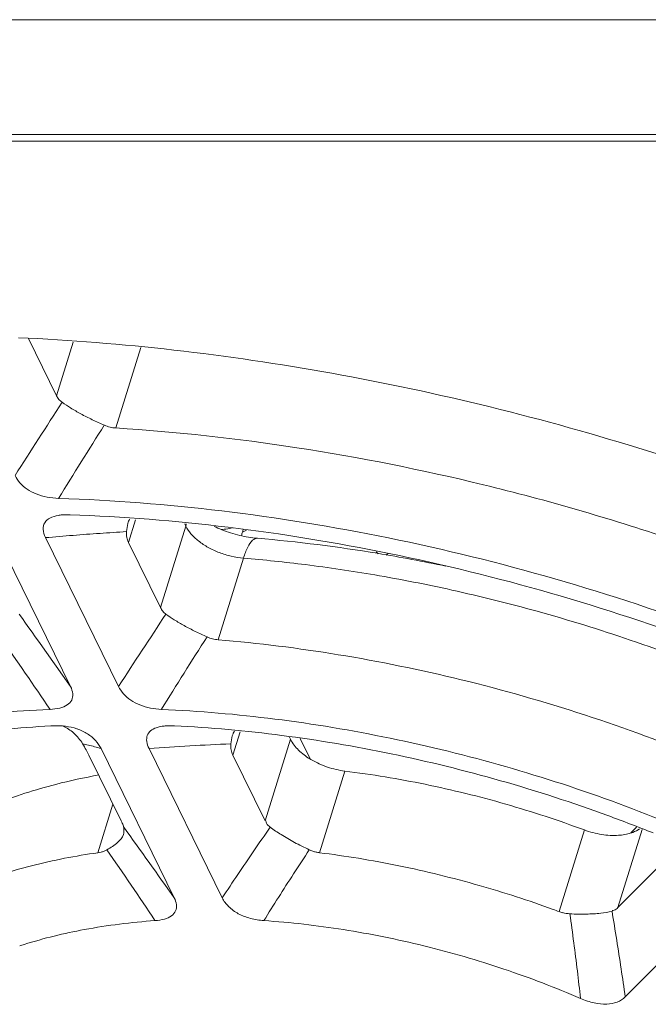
# Model space of a CAD drawing. Header units: millimetres. Extents: x -473 to 23648, y -382 to 1866.
# Tile 94 of 256: x 3215 to 3227, y 345 to 364. Entities that reach past the tile are written whole.
import ezdxf

# ---------------------------------------------------------------- set-up
doc = ezdxf.new("R2010")
doc.units = ezdxf.units.MM
doc.header["$LTSCALE"] = 80
doc.layers.get('0').update_dxf_attribs({"linetype": 'CONTINUOUS'})
doc.layers.add('08_ALL_DRAFTS', color=7, linetype='CONTINUOUS')
doc.layers.add('09_ALL_ROUNDS', color=7, linetype='CONTINUOUS')

msp = doc.modelspace()

# ---------------------------------------------------------------- linework, layer by layer
at = {"color": 0, "linetype": 'Continuous', "lineweight": 0}
for p, q in [((3259.218, 363.876), (3148.23, 363.876)), ((3175.823, 361.548), (3242.139, 361.548)), ((3219.257, 354.047), (3219.271, 354.093)), ((3219.335, 354.082), (3219.257, 354.047))]:
    msp.add_line(p, q, dxfattribs=at)
for centre, radius, start, end in [((3220.41, 353.691), 1.207, 162.838, 166.2916), ((3222.533, 354.271), 0.932, 220.2669, 223.7529), ((3221.148, 354.473), 1.229, 314.8822, 317.2046)]:
    msp.add_arc(centre, radius, start, end, dxfattribs=at)
msp.add_open_spline([(3219.062, 354.125), (3219.044, 354.121), (3218.979, 354.109), (3218.909, 354.1), (3218.855, 354.095), (3218.85, 354.095)], degree=3, knots=[0, 0, 0, 0, 0.0525849, 0.1988359, 0.2137661, 0.2137661, 0.2137661, 0.2137661], dxfattribs=at)
at = {"layer": '08_ALL_DRAFTS', "color": 0, "linetype": 'Continuous', "lineweight": 0}
msp.add_line((3242.262, 361.673), (3175.577, 361.673), dxfattribs=at)
at = {"layer": '09_ALL_ROUNDS', "color": 0, "linetype": 'Continuous', "lineweight": 0}
for p, q in [((3215.689, 356.662), (3215.15, 357.761)), ((3215.689, 356.662), (3216.008, 357.693)), ((3216.825, 356.044), (3217.303, 357.589)), ((3215.793, 354.376), (3215.948, 354.379)), ((3217.057, 354.214), (3217.031, 354.056)), ((3217.203, 354.28), (3217.07, 353.849)), ((3218.147, 354.206), (3218.168, 354.163)), ((3217.684, 352.597), (3218.168, 354.163)), ((3214.556, 353.94), (3215.958, 351.085)), ((3216.879, 351.085), (3215.477, 353.94)), ((3217.684, 352.597), (3217.07, 353.849)), ((3218.79, 351.98), (3219.274, 353.547)), ((3215.565, 350.646), (3215.551, 350.645)), ((3217.784, 350.328), (3217.949, 350.33)), ((3219.21, 350.217), (3219.072, 349.769)), ((3219.06, 350.136), (3219.033, 349.985)), ((3219.692, 348.505), (3220.176, 350.072)), ((3220.152, 350.122), (3220.176, 350.072)), ((3220.362, 350.087), (3220.553, 349.697)), ((3216.543, 349.892), (3217.947, 347.03)), ((3218.868, 347.03), (3217.464, 349.892)), ((3216.309, 349.769), (3216.929, 348.505)), ((3219.692, 348.505), (3219.072, 349.769)), ((3220.735, 347.895), (3221.219, 349.462)), ((3216.772, 348.825), (3216.484, 347.895)), ((3216.98, 348.264), (3216.98, 348.387)), ((3225.815, 348.332), (3225.331, 346.766)), ((3226.921, 348.34), (3226.458, 346.842)), ((3226.708, 348.279), (3226.813, 348.385)), ((3227.344, 347.735), (3226.458, 346.842)), ((3228.604, 347.153), (3226.599, 345.13))]:
    msp.add_line(p, q, dxfattribs=at)
for centre, radius, start, end in [((3322.38, 286.918), 127.305, 146.84829, 147.59983), ((3317.723, 291.891), 119.78, 147.58593, 148.37818), ((3217.516, 354.072), 0.481, 157.3461, 162.816), ((3217.487, 354.084), 0.45, 152.441, 157.3166), ((3217.46, 354.382), 0.741, 342.8186, 345.9532), ((2765.415, 32.743), 551.661, 35.24404, 35.42075), ((3299.255, 298.097), 97.946, 146.2787, 147.24947), ((2904.847, 138.765), 376.084, 34.29042, 34.54693), ((3294.276, 303.357), 90, 147.25693, 148.30216), ((3216.731, 328.886), 21.472, 92.9426, 93.0699), ((3219.493, 350.007), 0.452, 150.3964, 155.9821), ((3215.433, 349.533), 0.881, 30.8392, 48.5049), ((3219.528, 349.992), 0.49, 156.0362, 162.8703), ((3220.881, 305.423), 44.6, 92.3737, 94.3935), ((2909.16, 127.774), 378.712, 35.37697, 35.62904), ((3216.725, 348.337), 0.265, 339.1604, 344.0329), ((3041.183, 227.976), 212.568, 33.91901, 34.36172), ((3218.333, 328.569), 19.475, 80.6983, 82.9146), ((3218.09, 327.253), 20.813, 69.6405, 69.9868), ((3225.568, 347.407), 0.684, 249.6479, 255.4612), ((3225.574, 347.432), 0.709, 255.5204, 267.01), ((3217.747, 337.576), 8.97, 107.3681, 107.9519)]:
    msp.add_arc(centre, radius, start, end, dxfattribs=at)
for points, knots in [([(3214.96, 357.776), (3215.956, 357.731), (3217.967, 357.569), (3220.99, 357.123), (3224.024, 356.476), (3227.035, 355.635), (3229.986, 354.612), (3231.903, 353.809), (3232.844, 353.38)], [0, 0, 0, 0, 2.988796, 6.049694, 9.15859, 12.291606, 15.421884, 18.522261, 18.522261, 18.522261, 18.522261]), ([(3215.797, 356.536), (3215.774, 356.552), (3215.732, 356.59), (3215.701, 356.637), (3215.689, 356.662)], [0, 0, 0, 0, 0.0842915, 0.1672959, 0.1672959, 0.1672959, 0.1672959]), ([(3215.797, 356.536), (3215.85, 356.498), (3215.967, 356.421), (3216.16, 356.31), (3216.376, 356.2), (3216.528, 356.131), (3216.606, 356.097)], [0, 0, 0, 0, 0.1956618, 0.4200643, 0.6669355, 0.9217816, 0.9217816, 0.9217816, 0.9217816]), ([(3216.825, 356.044), (3216.788, 356.046), (3216.713, 356.057), (3216.641, 356.082), (3216.606, 356.097)], [0, 0, 0, 0, 0.1119439, 0.2268556, 0.2268556, 0.2268556, 0.2268556]), ([(3216.825, 356.044), (3217.989, 355.97), (3220.36, 355.708), (3223.921, 354.998), (3227.486, 353.965), (3229.815, 353.069), (3230.957, 352.57)], [0, 0, 0, 0, 3.496903, 7.146276, 10.880331, 14.620177, 14.620177, 14.620177, 14.620177]), ([(3215.728, 354.693), (3215.654, 354.695), (3215.507, 354.711), (3215.302, 354.77), (3215.124, 354.863), (3214.984, 354.983), (3214.917, 355.082), (3214.893, 355.132)], [0, 0, 0, 0, 0.2221965, 0.4385502, 0.6365425, 0.8206004, 0.9878853, 0.9878853, 0.9878853, 0.9878853]), ([(3230.121, 351.412), (3229.546, 351.659), (3227.945, 352.302), (3225.264, 353.19), (3222.081, 353.974), (3218.897, 354.493), (3216.774, 354.659), (3215.728, 354.693)], [0, 0, 0, 0, 1.876136, 5.17481, 8.46365, 11.700767, 14.84207, 14.84207, 14.84207, 14.84207]), ([(3215.477, 353.94), (3215.453, 353.99), (3215.418, 354.086), (3215.449, 354.236), (3215.569, 354.332), (3215.691, 354.364), (3215.77, 354.374), (3215.793, 354.376)], [0, 0, 0, 0, 0.1657693, 0.2967393, 0.4304312, 0.6022851, 0.6707071, 0.6707071, 0.6707071, 0.6707071]), ([(3215.948, 354.379), (3216.961, 354.343), (3219.015, 354.179), (3222.096, 353.674), (3225.176, 352.915), (3227.816, 352.044), (3229.409, 351.403), (3230.009, 351.145)], [0, 0, 0, 0, 3.041382, 6.174226, 9.356369, 12.548065, 14.505614, 14.505614, 14.505614, 14.505614]), ([(3217.031, 354.056), (3216.861, 354.045), (3216.52, 354.023), (3216.002, 353.984), (3215.653, 353.955), (3215.477, 353.94)], [0, 0, 0, 0, 0.508762, 1.027932, 1.557722, 1.557722, 1.557722, 1.557722]), ([(3217.07, 353.849), (3217.055, 353.879), (3217.033, 353.948), (3217.029, 354.019), (3217.031, 354.056)], [0, 0, 0, 0, 0.1006935, 0.2121019, 0.2121019, 0.2121019, 0.2121019]), ([(3218.168, 354.163), (3218.195, 354.11), (3218.268, 354.004), (3218.415, 353.867), (3218.6, 353.746), (3218.812, 353.648), (3219.039, 353.579), (3219.196, 353.553), (3219.274, 353.547)], [0, 0, 0, 0, 0.17808, 0.380262, 0.602608, 0.838042, 1.077856, 1.312735, 1.312735, 1.312735, 1.312735]), ([(3219.542, 353.927), (3219.428, 353.936), (3219.195, 353.975), (3218.919, 354.062), (3218.76, 354.132), (3218.712, 354.155)], [0, 0, 0, 0, 0.3424921, 0.7053164, 0.8641231, 0.8641231, 0.8641231, 0.8641231]), ([(3219.542, 353.927), (3219.509, 353.929), (3219.425, 353.882), (3219.343, 353.74), (3219.296, 353.619), (3219.274, 353.547)], [0, 0, 0, 0, 0.0976859, 0.2585734, 0.4864423, 0.4864423, 0.4864423, 0.4864423]), ([(3223.16, 353.392), (3222.724, 353.484), (3221.525, 353.71), (3220.313, 353.862), (3219.542, 353.927)], [0, 0, 0, 0, 1.336473, 3.658952, 3.658952, 3.658952, 3.658952]), ([(3219.274, 353.547), (3219.671, 353.513), (3220.514, 353.425), (3221.849, 353.226), (3223.333, 352.935), (3224.972, 352.526), (3226.761, 351.974), (3227.988, 351.512), (3228.622, 351.249)], [0, 0, 0, 0, 1.196947, 2.540563, 4.048055, 5.732834, 7.603735, 9.662693, 9.662693, 9.662693, 9.662693]), ([(3217.788, 352.473), (3217.766, 352.489), (3217.726, 352.526), (3217.696, 352.572), (3217.684, 352.597)], [0, 0, 0, 0, 0.0820305, 0.1629494, 0.1629494, 0.1629494, 0.1629494]), ([(3217.788, 352.473), (3217.84, 352.435), (3217.954, 352.358), (3218.142, 352.248), (3218.353, 352.138), (3218.501, 352.069), (3218.577, 352.035)], [0, 0, 0, 0, 0.1921613, 0.4128859, 0.65361, 0.9038244, 0.9038244, 0.9038244, 0.9038244]), ([(3218.79, 351.98), (3218.754, 351.983), (3218.681, 351.996), (3218.611, 352.02), (3218.577, 352.035)], [0, 0, 0, 0, 0.1087109, 0.220119, 0.220119, 0.220119, 0.220119]), ([(3218.79, 351.98), (3219.561, 351.916), (3221.126, 351.72), (3223.476, 351.24), (3225.832, 350.568), (3227.376, 349.998), (3228.138, 349.682)], [0, 0, 0, 0, 2.320418, 4.727918, 7.188347, 9.661443, 9.661443, 9.661443, 9.661443]), ([(3215.958, 351.085), (3215.979, 351.041), (3216.011, 350.954), (3215.992, 350.816), (3215.892, 350.716), (3215.743, 350.662), (3215.628, 350.649), (3215.565, 350.646)], [0, 0, 0, 0, 0.1464648, 0.2700241, 0.3940339, 0.5489884, 0.738575, 0.738575, 0.738575, 0.738575]), ([(3217.702, 350.646), (3217.631, 350.649), (3217.489, 350.666), (3217.289, 350.723), (3217.113, 350.815), (3216.971, 350.935), (3216.904, 351.034), (3216.879, 351.085)], [0, 0, 0, 0, 0.2145438, 0.4248241, 0.6209108, 0.8067765, 0.9759178, 0.9759178, 0.9759178, 0.9759178]), ([(3215.551, 350.645), (3214.889, 350.615), (3214.065, 350.54), (3213.25, 350.411), (3213.088, 350.384)], [0, 0, 0, 0, 1.985532, 2.476985, 2.476985, 2.476985, 2.476985]), ([(3228.56, 347.977), (3227.875, 348.291), (3226.473, 348.868), (3224.31, 349.575), (3222.105, 350.118), (3219.9, 350.486), (3218.428, 350.614), (3217.702, 350.646)], [0, 0, 0, 0, 2.26034, 4.544239, 6.82114, 9.064505, 11.245964, 11.245964, 11.245964, 11.245964]), ([(3212.34, 349.878), (3212.805, 349.988), (3213.879, 350.189), (3214.967, 350.295), (3215.581, 350.328)], [0, 0, 0, 0, 1.431158, 3.274486, 3.274486, 3.274486, 3.274486]), ([(3215.628, 350.33), (3215.706, 350.334), (3215.859, 350.329), (3216.009, 350.296), (3216.079, 350.273)], [0, 0, 0, 0, 0.2335009, 0.4564344, 0.4564344, 0.4564344, 0.4564344]), ([(3216.079, 350.273), (3216.082, 350.272), (3216.153, 350.247), (3216.284, 350.186), (3216.441, 350.056), (3216.516, 349.947), (3216.543, 349.892)], [0, 0, 0, 0, 0.008453, 0.2258125, 0.4288164, 0.6144842, 0.6144842, 0.6144842, 0.6144842]), ([(3217.464, 349.892), (3217.443, 349.935), (3217.412, 350.017), (3217.419, 350.146), (3217.492, 350.244), (3217.611, 350.303), (3217.713, 350.322), (3217.775, 350.328), (3217.784, 350.329)], [0, 0, 0, 0, 0.1442599, 0.2600142, 0.3681464, 0.4934208, 0.6500823, 0.6789195, 0.6789195, 0.6789195, 0.6789195]), ([(3217.949, 350.33), (3218.638, 350.296), (3220.034, 350.17), (3222.126, 349.816), (3224.217, 349.302), (3225.884, 348.76), (3226.847, 348.39), (3227.134, 348.275)], [0, 0, 0, 0, 2.071374, 4.199692, 6.358925, 8.524781, 9.453894, 9.453894, 9.453894, 9.453894]), ([(3220.176, 350.072), (3220.215, 349.994), (3220.329, 349.85), (3220.473, 349.742), (3220.551, 349.694)], [0, 0, 0, 0, 0.2620819, 0.5371881, 0.5371881, 0.5371881, 0.5371881]), ([(3216.19, 349.985), (3216.213, 349.946), (3216.254, 349.875), (3216.292, 349.803), (3216.309, 349.769)], [0, 0, 0, 0, 0.1338547, 0.2461383, 0.2461383, 0.2461383, 0.2461383]), ([(3216.19, 349.985), (3216.227, 349.977), (3216.304, 349.961), (3216.422, 349.93), (3216.502, 349.905), (3216.543, 349.892)], [0, 0, 0, 0, 0.1134904, 0.2350817, 0.3651665, 0.3651665, 0.3651665, 0.3651665]), ([(3219.072, 349.769), (3219.056, 349.8), (3219.034, 349.872), (3219.031, 349.946), (3219.033, 349.985)], [0, 0, 0, 0, 0.1045724, 0.220835, 0.220835, 0.220835, 0.220835]), ([(3220.551, 349.694), (3220.561, 349.688), (3220.667, 349.625), (3220.885, 349.527), (3221.107, 349.476), (3221.219, 349.462)], [0, 0, 0, 0, 0.0335936, 0.3709308, 0.7116345, 0.7116345, 0.7116345, 0.7116345]), ([(3221.219, 349.462), (3221.737, 349.398), (3222.775, 349.226), (3224.311, 348.847), (3225.318, 348.516), (3225.815, 348.332)], [0, 0, 0, 0, 1.563379, 3.153219, 4.741576, 4.741576, 4.741576, 4.741576]), ([(3213.482, 348.332), (3213.809, 348.523), (3214.524, 348.865), (3215.547, 349.191), (3216.224, 349.337), (3216.501, 349.387)], [0, 0, 0, 0, 1.136247, 2.367341, 3.212632, 3.212632, 3.212632, 3.212632]), ([(3216.929, 348.505), (3216.942, 348.478), (3216.963, 348.44), (3216.974, 348.398), (3216.976, 348.386)], [0, 0, 0, 0, 0.0916119, 0.1286303, 0.1286303, 0.1286303, 0.1286303]), ([(3219.789, 348.387), (3219.762, 348.408), (3219.72, 348.44), (3219.707, 348.49), (3219.707, 348.506)], [0, 0, 0, 0, 0.1033019, 0.1487779, 0.1487779, 0.1487779, 0.1487779]), ([(3219.789, 348.387), (3219.683, 348.235), (3219.475, 347.933), (3219.168, 347.481), (3218.967, 347.18), (3218.868, 347.03)], [0, 0, 0, 0, 0.554737, 1.101207, 1.639381, 1.639381, 1.639381, 1.639381]), ([(3219.789, 348.387), (3219.856, 348.335), (3220.008, 348.232), (3220.258, 348.088), (3220.441, 347.997), (3220.538, 347.952)], [0, 0, 0, 0, 0.2533581, 0.5491408, 0.8667529, 0.8667529, 0.8667529, 0.8667529]), ([(3225.815, 348.332), (3225.922, 348.293), (3226.138, 348.236), (3226.443, 348.217), (3226.632, 348.248), (3226.71, 348.274)], [0, 0, 0, 0, 0.3419717, 0.6649232, 0.9108286, 0.9108286, 0.9108286, 0.9108286]), ([(3226.71, 348.274), (3226.722, 348.278), (3226.779, 348.298), (3226.834, 348.325), (3226.875, 348.353)], [0, 0, 0, 0, 0.0366917, 0.1827093, 0.1827093, 0.1827093, 0.1827093]), ([(3216.656, 347.952), (3216.729, 347.992), (3216.851, 348.071), (3216.95, 348.185), (3216.972, 348.243)], [0, 0, 0, 0, 0.2496843, 0.4347787, 0.4347787, 0.4347787, 0.4347787]), ([(3216.656, 347.952), (3216.638, 347.943), (3216.601, 347.925), (3216.543, 347.906), (3216.504, 347.898), (3216.484, 347.895)], [0, 0, 0, 0, 0.0621121, 0.1223621, 0.181703, 0.181703, 0.181703, 0.181703]), ([(3219.667, 346.593), (3219.759, 346.742), (3219.948, 347.042), (3220.238, 347.495), (3220.436, 347.799), (3220.538, 347.952)], [0, 0, 0, 0, 0.524938, 1.06299, 1.614302, 1.614302, 1.614302, 1.614302]), ([(3220.735, 347.895), (3220.713, 347.898), (3220.668, 347.906), (3220.602, 347.925), (3220.559, 347.943), (3220.538, 347.952)], [0, 0, 0, 0, 0.0675178, 0.136081, 0.2065459, 0.2065459, 0.2065459, 0.2065459]), ([(3212.998, 346.766), (3213.33, 346.96), (3214.051, 347.303), (3215.225, 347.675), (3216.055, 347.835), (3216.484, 347.895)], [0, 0, 0, 0, 1.153764, 2.386042, 3.685254, 3.685254, 3.685254, 3.685254]), ([(3221.481, 347.788), (3221.74, 347.746), (3222.519, 347.602), (3223.771, 347.295), (3224.747, 346.979), (3225.213, 346.809)], [0, 0, 0, 0, 0.78775, 2.376986, 3.862877, 3.862877, 3.862877, 3.862877]), ([(3217.947, 347.03), (3217.968, 346.988), (3217.998, 346.906), (3217.984, 346.774), (3217.893, 346.672), (3217.751, 346.614), (3217.639, 346.598), (3217.578, 346.593)], [0, 0, 0, 0, 0.1398058, 0.2583779, 0.3777781, 0.527554, 0.7130531, 0.7130531, 0.7130531, 0.7130531]), ([(3219.667, 346.593), (3219.58, 346.599), (3219.41, 346.625), (3219.177, 346.714), (3218.988, 346.848), (3218.899, 346.968), (3218.868, 347.03)], [0, 0, 0, 0, 0.2623796, 0.5112024, 0.7407438, 0.9495495, 0.9495495, 0.9495495, 0.9495495]), ([(3226.458, 346.842), (3226.438, 346.821), (3226.406, 346.788), (3226.361, 346.787), (3226.349, 346.789)], [0, 0, 0, 0, 0.088178, 0.1261641, 0.1261641, 0.1261641, 0.1261641]), ([(3226.346, 346.775), (3226.275, 346.755), (3226.11, 346.729), (3225.84, 346.714), (3225.642, 346.718), (3225.537, 346.723)], [0, 0, 0, 0, 0.220712, 0.4976519, 0.8127403, 0.8127403, 0.8127403, 0.8127403]), ([(3225.537, 346.723), (3225.563, 346.539), (3225.612, 346.174), (3225.68, 345.633), (3225.722, 345.276), (3225.742, 345.1)], [0, 0, 0, 0, 0.558847, 1.104399, 1.636775, 1.636775, 1.636775, 1.636775]), ([(3226.599, 345.13), (3226.573, 345.31), (3226.519, 345.673), (3226.435, 346.222), (3226.376, 346.59), (3226.346, 346.775)], [0, 0, 0, 0, 0.546438, 1.101179, 1.66418, 1.66418, 1.66418, 1.66418]), ([(3217.578, 346.593), (3217.123, 346.56), (3216.277, 346.456), (3215.447, 346.255), (3215.069, 346.137)], [0, 0, 0, 0, 1.366477, 2.553747, 2.553747, 2.553747, 2.553747]), ([(3225.742, 345.1), (3225.259, 345.308), (3224.27, 345.687), (3222.748, 346.129), (3221.209, 346.44), (3220.177, 346.559), (3219.667, 346.593)], [0, 0, 0, 0, 1.579758, 3.172526, 4.749526, 6.28399, 6.28399, 6.28399, 6.28399]), ([(3226.599, 345.13), (3226.555, 345.086), (3226.442, 345.015), (3226.232, 344.98), (3225.991, 345.007), (3225.827, 345.063), (3225.742, 345.1)], [0, 0, 0, 0, 0.1842797, 0.3882356, 0.6286725, 0.9043532, 0.9043532, 0.9043532, 0.9043532])]:
    msp.add_open_spline(points, degree=3, knots=knots, dxfattribs=at)
msp.add_open_spline([(3216.017, 350.193), (3215.957, 350.246), (3215.889, 350.291), (3215.817, 350.327)], degree=3, dxfattribs=at)

doc.saveas('drawing.dxf')
